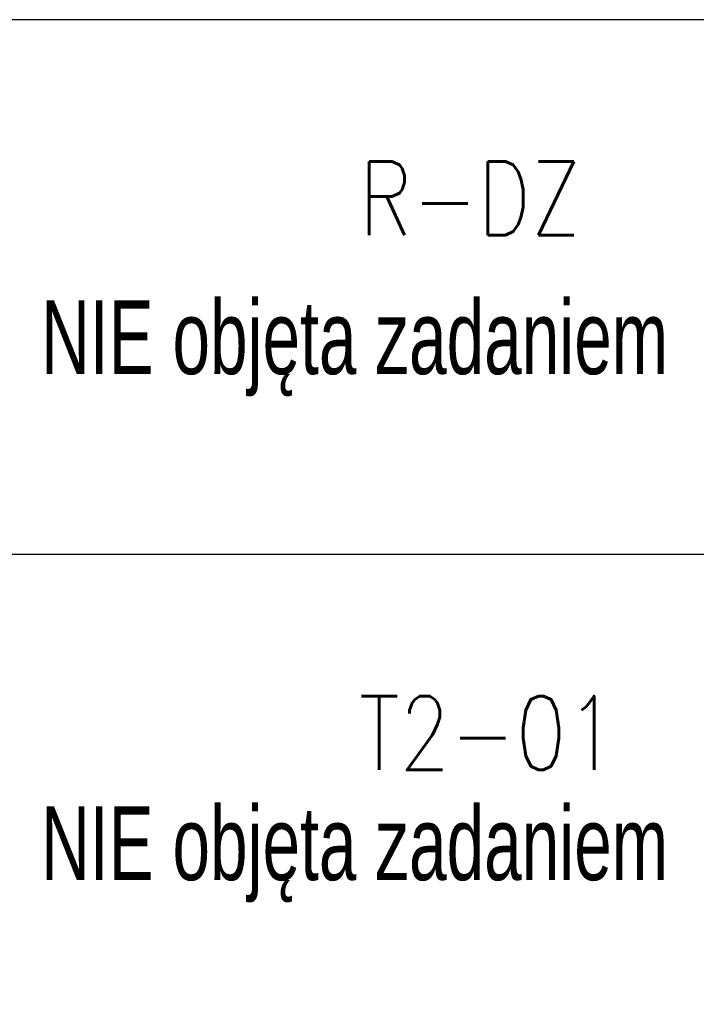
# Model space of a CAD drawing. Header units: millimetres. Extents: x -1290 to 1795, y -4192 to -1311.
# Tile 11 of 256: x -512 to -53, y -2039 to -1371. Entities that reach past the tile are written whole.
import ezdxf

# ---------------------------------------------------------------- set-up
doc = ezdxf.new("R2010")
doc.units = ezdxf.units.MM
doc.linetypes.add('KRESKOWA', pattern=[0.75, 0.5, -0.25])
doc.linetypes.add('REDNIA', pattern=[0])
doc.layers.add('$EL_Zakres-wyłączenie', color=10, linetype='KRESKOWA')
doc.styles.add('ROMANS', font='romans.shx', dxfattribs={"width": 0.8})
doc.styles.get("Standard").update_dxf_attribs({"font": 'ARIALN.TTF', "width": 0.8})

msp = doc.modelspace()

# ---------------------------------------------------------------- linework, layer by layer
at = {"layer": 'Defpoints', "color": 2, "linetype": 'REDNIA'}
for points in [[(-6.39, -1370.97), (-1290.35, -1370.97)], [(-6.39, -1733.62), (-1290.35, -1733.62)]]:
    msp.add_lwpolyline(points, dxfattribs=at)

# ---------------------------------------------------------------- texts
at = {"layer": '$EL_Zakres-wyłączenie', "linetype": 'Continuous', "ltscale": 100, "char_height": 50, "width": 504.4908, "attachment_point": 1}
for insert in [(-497.22, -1561.34), (-497.22, -1904.54)]:
    msp.add_mtext('NIE objęta zadaniem', dxfattribs=dict(at, insert=insert))
at = {"layer": 'Defpoints', "char_height": 50, "width": 154.69, "attachment_point": 1, "style": 'ROMANS'}
for s, insert in [('R-DZ', (-281.5, -1467.08)), ('T2-01', (-281.5, -1829.73))]:
    msp.add_mtext(s, dxfattribs=dict(at, insert=insert))

doc.saveas('drawing.dxf')
